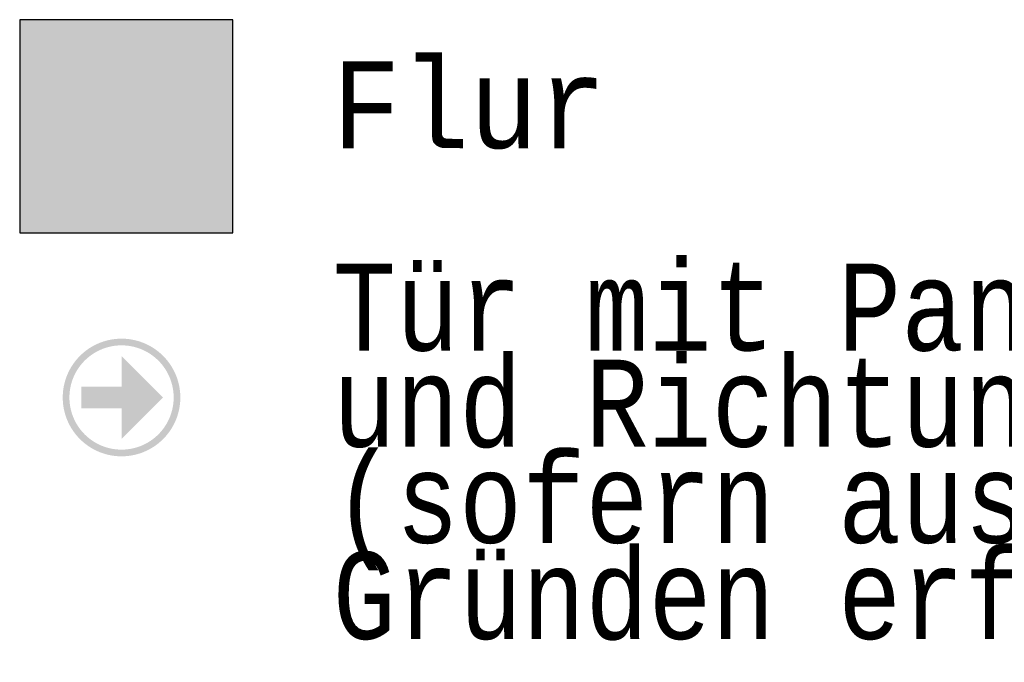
# Model space of a CAD drawing. Header units: metres. Extents: x -10.5 to 20.8, y -9 to 19.2.
# Tile 6 of 22: x -5.3526 to -5.3243, y -4.9916 to -4.9731. Entities that reach past the tile are written whole.
import ezdxf

# ---------------------------------------------------------------- set-up
doc = ezdxf.new("R2010")
doc.units = ezdxf.units.M
doc.linetypes.add('AUSGEZOGEN', pattern=[0])
doc.layers.add('XR$4$STANDARD', color=7, linetype='Continuous', lineweight=25)
doc.styles.add('LUCIDACONSOLE', font='LUCON.TTF')

msp = doc.modelspace()

# ---------------------------------------------------------------- hatches: boundary and pattern name
at = {"layer": 'XR$4$STANDARD', "linetype": 'AUSGEZOGEN', "lineweight": 70, "true_color": 0xc4ffc4}
msp.add_hatch(color=254, dxfattribs=at).paths.add_polyline_path([(-5.352591, -4.973142), (-5.352591, -4.979267), (-5.346466, -4.979267), (-5.346466, -4.973142)])
at = {"layer": 'XR$4$STANDARD', "linetype": 'AUSGEZOGEN', "lineweight": 13}
h = msp.add_hatch(color=6, dxfattribs=at)
h.paths.add_polyline_path([(-5.347973, -4.983996), (-5.347974, -4.983966), (-5.347974, -4.983937), (-5.347976, -4.983907), (-5.347977, -4.983878), (-5.34798, -4.983848), (-5.347983, -4.983819), (-5.347986, -4.98379), (-5.34799, -4.983761), (-5.347994, -4.983731), (-5.347999, -4.983702), (-5.348004, -4.983673), (-5.34801, -4.983644), (-5.348017, -4.983616), (-5.348024, -4.983587), (-5.348031, -4.983558), (-5.348039, -4.98353), (-5.348047, -4.983502), (-5.348056, -4.983473), (-5.348065, -4.983445), (-5.348075, -4.983418), (-5.348086, -4.98339), (-5.348096, -4.983363), (-5.348108, -4.983335), (-5.348119, -4.983308), (-5.348132, -4.983281), (-5.348144, -4.983255), (-5.348158, -4.983228), (-5.348171, -4.983202), (-5.348185, -4.983176), (-5.3482, -4.983151), (-5.348215, -4.983125), (-5.34823, -4.9831), (-5.348246, -4.983075), (-5.348262, -4.983051), (-5.348279, -4.983026), (-5.348296, -4.983002), (-5.348314, -4.982979), (-5.348332, -4.982955), (-5.34835, -4.982932), (-5.348369, -4.982909), (-5.348388, -4.982887), (-5.348407, -4.982865), (-5.348427, -4.982843), (-5.348448, -4.982822), (-5.348468, -4.982801), (-5.348489, -4.98278), (-5.348511, -4.98276), (-5.348533, -4.98274), (-5.348555, -4.98272), (-5.348577, -4.982701), (-5.3486, -4.982682), (-5.348623, -4.982664), (-5.348646, -4.982646), (-5.34867, -4.982628), (-5.348694, -4.982611), (-5.348718, -4.982595), (-5.348743, -4.982578), (-5.348768, -4.982562), (-5.348793, -4.982547), (-5.348818, -4.982532), (-5.348844, -4.982518), (-5.34887, -4.982503), (-5.348896, -4.98249), (-5.348923, -4.982477), (-5.348949, -4.982464), (-5.348976, -4.982452), (-5.349003, -4.98244), (-5.34903, -4.982429), (-5.349058, -4.982418), (-5.349085, -4.982408), (-5.349113, -4.982398), (-5.349141, -4.982388), (-5.349169, -4.982379), (-5.349198, -4.982371), (-5.349226, -4.982363), (-5.349255, -4.982356), (-5.349283, -4.982349), (-5.349312, -4.982343), (-5.349341, -4.982337), (-5.34937, -4.982331), (-5.349399, -4.982326), (-5.349428, -4.982322), (-5.349458, -4.982318), (-5.349487, -4.982315), (-5.349516, -4.982312), (-5.349546, -4.98231), (-5.349575, -4.982308), (-5.349604, -4.982307), (-5.349634, -4.982306), (-5.349663, -4.982306), (-5.349693, -4.982306), (-5.349722, -4.982307), (-5.349752, -4.982308), (-5.349781, -4.98231), (-5.349811, -4.982312), (-5.34984, -4.982315), (-5.349869, -4.982318), (-5.349899, -4.982322), (-5.349928, -4.982326), (-5.349957, -4.982331), (-5.349986, -4.982337), (-5.350015, -4.982343), (-5.350044, -4.982349), (-5.350072, -4.982356), (-5.350101, -4.982363), (-5.350129, -4.982371), (-5.350158, -4.982379), (-5.350186, -4.982388), (-5.350214, -4.982398), (-5.350242, -4.982408), (-5.350269, -4.982418), (-5.350297, -4.982429), (-5.350324, -4.98244), (-5.350351, -4.982452), (-5.350378, -4.982464), (-5.350404, -4.982477), (-5.350431, -4.98249), (-5.350457, -4.982503), (-5.350483, -4.982518), (-5.350509, -4.982532), (-5.350534, -4.982547), (-5.350559, -4.982562), (-5.350584, -4.982578), (-5.350609, -4.982595), (-5.350633, -4.982611), (-5.350657, -4.982628), (-5.350681, -4.982646), (-5.350704, -4.982664), (-5.350727, -4.982682), (-5.35075, -4.982701), (-5.350772, -4.98272), (-5.350794, -4.98274), (-5.350816, -4.98276), (-5.350838, -4.98278), (-5.350859, -4.982801), (-5.350879, -4.982822), (-5.3509, -4.982843), (-5.350919, -4.982865), (-5.350939, -4.982887), (-5.350958, -4.982909), (-5.350977, -4.982932), (-5.350995, -4.982955), (-5.351013, -4.982979), (-5.351031, -4.983002), (-5.351048, -4.983026), (-5.351065, -4.983051), (-5.351081, -4.983075), (-5.351097, -4.9831), (-5.351112, -4.983125), (-5.351127, -4.983151), (-5.351142, -4.983176), (-5.351156, -4.983202), (-5.351169, -4.983228), (-5.351183, -4.983255), (-5.351195, -4.983281), (-5.351207, -4.983308), (-5.351219, -4.983335), (-5.351231, -4.983363), (-5.351241, -4.98339), (-5.351252, -4.983418), (-5.351262, -4.983445), (-5.351271, -4.983473), (-5.35128, -4.983502), (-5.351288, -4.98353), (-5.351296, -4.983558), (-5.351303, -4.983587), (-5.35131, -4.983616), (-5.351317, -4.983644), (-5.351323, -4.983673), (-5.351328, -4.983702), (-5.351333, -4.983731), (-5.351337, -4.983761), (-5.351341, -4.98379), (-5.351344, -4.983819), (-5.351347, -4.983848), (-5.351349, -4.983878), (-5.351351, -4.983907), (-5.351353, -4.983937), (-5.351353, -4.983966), (-5.351354, -4.983996), (-5.351353, -4.984025), (-5.351353, -4.984055), (-5.351351, -4.984084), (-5.351349, -4.984114), (-5.351347, -4.984143), (-5.351344, -4.984172), (-5.351341, -4.984202), (-5.351337, -4.984231), (-5.351333, -4.98426), (-5.351328, -4.984289), (-5.351323, -4.984318), (-5.351317, -4.984347), (-5.35131, -4.984376), (-5.351303, -4.984405), (-5.351296, -4.984433), (-5.351288, -4.984462), (-5.35128, -4.98449), (-5.351271, -4.984518), (-5.351262, -4.984546), (-5.351252, -4.984574), (-5.351241, -4.984601), (-5.351231, -4.984629), (-5.351219, -4.984656), (-5.351207, -4.984683), (-5.351195, -4.98471), (-5.351183, -4.984737), (-5.351169, -4.984763), (-5.351156, -4.984789), (-5.351142, -4.984815), (-5.351127, -4.984841), (-5.351112, -4.984866), (-5.351097, -4.984891), (-5.351081, -4.984916), (-5.351065, -4.984941), (-5.351048, -4.984965), (-5.351031, -4.984989), (-5.351013, -4.985013), (-5.350995, -4.985036), (-5.350977, -4.985059), (-5.350958, -4.985082), (-5.350939, -4.985105), (-5.350919, -4.985127), (-5.3509, -4.985148), (-5.350879, -4.98517), (-5.350859, -4.985191), (-5.350838, -4.985211), (-5.350816, -4.985232), (-5.350794, -4.985252), (-5.350772, -4.985271), (-5.35075, -4.98529), (-5.350727, -4.985309), (-5.350704, -4.985328), (-5.350681, -4.985345), (-5.350657, -4.985363), (-5.350633, -4.98538), (-5.350609, -4.985397), (-5.350584, -4.985413), (-5.350559, -4.985429), (-5.350534, -4.985444), (-5.350509, -4.985459), (-5.350483, -4.985474), (-5.350457, -4.985488), (-5.350431, -4.985502), (-5.350404, -4.985515), (-5.350378, -4.985527), (-5.350351, -4.98554), (-5.350324, -4.985551), (-5.350297, -4.985563), (-5.350269, -4.985574), (-5.350242, -4.985584), (-5.350214, -4.985594), (-5.350186, -4.985603), (-5.350158, -4.985612), (-5.350129, -4.98562), (-5.350101, -4.985628), (-5.350072, -4.985636), (-5.350044, -4.985643), (-5.350015, -4.985649), (-5.349986, -4.985655), (-5.349957, -4.98566), (-5.349928, -4.985665), (-5.349899, -4.985669), (-5.349869, -4.985673), (-5.34984, -4.985677), (-5.349811, -4.985679), (-5.349781, -4.985682), (-5.349752, -4.985684), (-5.349722, -4.985685), (-5.349693, -4.985686), (-5.349663, -4.985686), (-5.349634, -4.985686), (-5.349604, -4.985685), (-5.349575, -4.985684), (-5.349546, -4.985682), (-5.349516, -4.985679), (-5.349487, -4.985677), (-5.349458, -4.985673), (-5.349428, -4.985669), (-5.349399, -4.985665), (-5.34937, -4.98566), (-5.349341, -4.985655), (-5.349312, -4.985649), (-5.349283, -4.985643), (-5.349255, -4.985636), (-5.349226, -4.985628), (-5.349198, -4.98562), (-5.349169, -4.985612), (-5.349141, -4.985603), (-5.349113, -4.985594), (-5.349085, -4.985584), (-5.349058, -4.985574), (-5.34903, -4.985563), (-5.349003, -4.985551), (-5.348976, -4.98554), (-5.348949, -4.985527), (-5.348923, -4.985515), (-5.348896, -4.985502), (-5.34887, -4.985488), (-5.348844, -4.985474), (-5.348818, -4.985459), (-5.348793, -4.985444), (-5.348768, -4.985429), (-5.348743, -4.985413), (-5.348718, -4.985397), (-5.348694, -4.98538), (-5.34867, -4.985363), (-5.348646, -4.985345), (-5.348623, -4.985328), (-5.3486, -4.985309), (-5.348577, -4.98529), (-5.348555, -4.985271), (-5.348533, -4.985252), (-5.348511, -4.985232), (-5.348489, -4.985211), (-5.348468, -4.985191), (-5.348448, -4.98517), (-5.348427, -4.985148), (-5.348407, -4.985127), (-5.348388, -4.985105), (-5.348369, -4.985082), (-5.34835, -4.985059), (-5.348332, -4.985036), (-5.348314, -4.985013), (-5.348296, -4.984989), (-5.348279, -4.984965), (-5.348262, -4.984941), (-5.348246, -4.984916), (-5.34823, -4.984891), (-5.348215, -4.984866), (-5.3482, -4.984841), (-5.348185, -4.984815), (-5.348171, -4.984789), (-5.348158, -4.984763), (-5.348144, -4.984737), (-5.348132, -4.98471), (-5.348119, -4.984683), (-5.348108, -4.984656), (-5.348096, -4.984629), (-5.348086, -4.984601), (-5.348075, -4.984574), (-5.348065, -4.984546), (-5.348056, -4.984518), (-5.348047, -4.98449), (-5.348039, -4.984462), (-5.348031, -4.984433), (-5.348024, -4.984405), (-5.348017, -4.984376), (-5.34801, -4.984347), (-5.348004, -4.984318), (-5.347999, -4.984289), (-5.347994, -4.98426), (-5.34799, -4.984231), (-5.347986, -4.984202), (-5.347983, -4.984172), (-5.34798, -4.984143), (-5.347977, -4.984114), (-5.347976, -4.984084), (-5.347974, -4.984055), (-5.347974, -4.984025)])
h.paths.add_polyline_path([(-5.348166, -4.98397), (-5.348166, -4.983996), (-5.348166, -4.984022), (-5.348166, -4.984048), (-5.348168, -4.984074), (-5.348169, -4.9841), (-5.348171, -4.984126), (-5.348174, -4.984152), (-5.348177, -4.984178), (-5.34818, -4.984204), (-5.348184, -4.98423), (-5.348188, -4.984256), (-5.348193, -4.984282), (-5.348198, -4.984307), (-5.348204, -4.984333), (-5.34821, -4.984358), (-5.348217, -4.984383), (-5.348224, -4.984409), (-5.348231, -4.984434), (-5.348239, -4.984459), (-5.348247, -4.984483), (-5.348256, -4.984508), (-5.348265, -4.984533), (-5.348275, -4.984557), (-5.348285, -4.984581), (-5.348295, -4.984605), (-5.348306, -4.984629), (-5.348317, -4.984652), (-5.348329, -4.984676), (-5.348341, -4.984699), (-5.348353, -4.984722), (-5.348366, -4.984745), (-5.34838, -4.984767), (-5.348393, -4.984789), (-5.348407, -4.984812), (-5.348422, -4.984833), (-5.348436, -4.984855), (-5.348452, -4.984876), (-5.348467, -4.984897), (-5.348483, -4.984918), (-5.348499, -4.984938), (-5.348516, -4.984959), (-5.348533, -4.984978), (-5.34855, -4.984998), (-5.348568, -4.985017), (-5.348586, -4.985036), (-5.348604, -4.985055), (-5.348623, -4.985073), (-5.348642, -4.985091), (-5.348661, -4.985109), (-5.348681, -4.985126), (-5.348701, -4.985143), (-5.348721, -4.98516), (-5.348741, -4.985176), (-5.348762, -4.985192), (-5.348783, -4.985208), (-5.348804, -4.985223), (-5.348826, -4.985238), (-5.348848, -4.985252), (-5.34887, -4.985266), (-5.348892, -4.98528), (-5.348915, -4.985293), (-5.348937, -4.985306), (-5.34896, -4.985318), (-5.348983, -4.98533), (-5.349007, -4.985342), (-5.34903, -4.985353), (-5.349054, -4.985364), (-5.349078, -4.985375), (-5.349102, -4.985385), (-5.349127, -4.985394), (-5.349151, -4.985403), (-5.349176, -4.985412), (-5.349201, -4.98542), (-5.349226, -4.985428), (-5.349251, -4.985436), (-5.349276, -4.985443), (-5.349301, -4.985449), (-5.349327, -4.985455), (-5.349352, -4.985461), (-5.349378, -4.985466), (-5.349403, -4.985471), (-5.349429, -4.985475), (-5.349455, -4.985479), (-5.349481, -4.985482), (-5.349507, -4.985485), (-5.349533, -4.985488), (-5.349559, -4.98549), (-5.349585, -4.985492), (-5.349611, -4.985493), (-5.349637, -4.985493), (-5.349663, -4.985494), (-5.34969, -4.985493), (-5.349716, -4.985493), (-5.349742, -4.985492), (-5.349768, -4.98549), (-5.349794, -4.985488), (-5.34982, -4.985485), (-5.349846, -4.985482), (-5.349872, -4.985479), (-5.349898, -4.985475), (-5.349924, -4.985471), (-5.349949, -4.985466), (-5.349975, -4.985461), (-5.35, -4.985455), (-5.350026, -4.985449), (-5.350051, -4.985443), (-5.350076, -4.985436), (-5.350101, -4.985428), (-5.350126, -4.98542), (-5.350151, -4.985412), (-5.350176, -4.985403), (-5.3502, -4.985394), (-5.350225, -4.985385), (-5.350249, -4.985375), (-5.350273, -4.985364), (-5.350297, -4.985353), (-5.35032, -4.985342), (-5.350344, -4.98533), (-5.350367, -4.985318), (-5.35039, -4.985306), (-5.350412, -4.985293), (-5.350435, -4.98528), (-5.350457, -4.985266), (-5.350479, -4.985252), (-5.350501, -4.985238), (-5.350523, -4.985223), (-5.350544, -4.985208), (-5.350565, -4.985192), (-5.350586, -4.985176), (-5.350606, -4.98516), (-5.350626, -4.985143), (-5.350646, -4.985126), (-5.350666, -4.985109), (-5.350685, -4.985091), (-5.350704, -4.985073), (-5.350723, -4.985055), (-5.350741, -4.985036), (-5.350759, -4.985017), (-5.350777, -4.984998), (-5.350794, -4.984978), (-5.350811, -4.984959), (-5.350828, -4.984938), (-5.350844, -4.984918), (-5.35086, -4.984897), (-5.350875, -4.984876), (-5.350891, -4.984855), (-5.350905, -4.984833), (-5.35092, -4.984812), (-5.350934, -4.984789), (-5.350947, -4.984767), (-5.350961, -4.984745), (-5.350974, -4.984722), (-5.350986, -4.984699), (-5.350998, -4.984676), (-5.35101, -4.984652), (-5.351021, -4.984629), (-5.351032, -4.984605), (-5.351042, -4.984581), (-5.351052, -4.984557), (-5.351062, -4.984533), (-5.351071, -4.984508), (-5.35108, -4.984483), (-5.351088, -4.984459), (-5.351096, -4.984434), (-5.351103, -4.984409), (-5.35111, -4.984383), (-5.351117, -4.984358), (-5.351123, -4.984333), (-5.351129, -4.984307), (-5.351134, -4.984282), (-5.351139, -4.984256), (-5.351143, -4.98423), (-5.351147, -4.984204), (-5.35115, -4.984178), (-5.351153, -4.984152), (-5.351156, -4.984126), (-5.351158, -4.9841), (-5.351159, -4.984074), (-5.35116, -4.984048), (-5.351161, -4.984022), (-5.351161, -4.983996), (-5.351161, -4.98397), (-5.35116, -4.983943), (-5.351159, -4.983917), (-5.351158, -4.983891), (-5.351156, -4.983865), (-5.351153, -4.983839), (-5.35115, -4.983813), (-5.351147, -4.983787), (-5.351143, -4.983761), (-5.351139, -4.983736), (-5.351134, -4.98371), (-5.351129, -4.983684), (-5.351123, -4.983659), (-5.351117, -4.983633), (-5.35111, -4.983608), (-5.351103, -4.983583), (-5.351096, -4.983558), (-5.351088, -4.983533), (-5.35108, -4.983508), (-5.351071, -4.983483), (-5.351062, -4.983459), (-5.351052, -4.983435), (-5.351042, -4.98341), (-5.351032, -4.983386), (-5.351021, -4.983363), (-5.35101, -4.983339), (-5.350998, -4.983316), (-5.350986, -4.983292), (-5.350974, -4.98327), (-5.350961, -4.983247), (-5.350947, -4.983224), (-5.350934, -4.983202), (-5.35092, -4.98318), (-5.350905, -4.983158), (-5.350891, -4.983137), (-5.350875, -4.983115), (-5.35086, -4.983094), (-5.350844, -4.983074), (-5.350828, -4.983053), (-5.350811, -4.983033), (-5.350794, -4.983013), (-5.350777, -4.982993), (-5.350759, -4.982974), (-5.350741, -4.982955), (-5.350723, -4.982937), (-5.350704, -4.982918), (-5.350685, -4.9829), (-5.350666, -4.982883), (-5.350646, -4.982865), (-5.350626, -4.982848), (-5.350606, -4.982832), (-5.350586, -4.982815), (-5.350565, -4.982799), (-5.350544, -4.982784), (-5.350523, -4.982769), (-5.350501, -4.982754), (-5.350479, -4.982739), (-5.350457, -4.982725), (-5.350435, -4.982712), (-5.350412, -4.982698), (-5.35039, -4.982686), (-5.350367, -4.982673), (-5.350344, -4.982661), (-5.35032, -4.982649), (-5.350297, -4.982638), (-5.350273, -4.982627), (-5.350249, -4.982617), (-5.350225, -4.982607), (-5.3502, -4.982597), (-5.350176, -4.982588), (-5.350151, -4.982579), (-5.350126, -4.982571), (-5.350101, -4.982563), (-5.350076, -4.982556), (-5.350051, -4.982549), (-5.350026, -4.982542), (-5.35, -4.982536), (-5.349975, -4.982531), (-5.349949, -4.982525), (-5.349924, -4.982521), (-5.349898, -4.982516), (-5.349872, -4.982512), (-5.349846, -4.982509), (-5.34982, -4.982506), (-5.349794, -4.982504), (-5.349768, -4.982501), (-5.349742, -4.9825), (-5.349716, -4.982499), (-5.34969, -4.982498), (-5.349663, -4.982498), (-5.349637, -4.982498), (-5.349611, -4.982499), (-5.349585, -4.9825), (-5.349559, -4.982501), (-5.349533, -4.982504), (-5.349507, -4.982506), (-5.349481, -4.982509), (-5.349455, -4.982512), (-5.349429, -4.982516), (-5.349403, -4.982521), (-5.349378, -4.982525), (-5.349352, -4.982531), (-5.349327, -4.982536), (-5.349301, -4.982542), (-5.349276, -4.982549), (-5.349251, -4.982556), (-5.349226, -4.982563), (-5.349201, -4.982571), (-5.349176, -4.982579), (-5.349151, -4.982588), (-5.349127, -4.982597), (-5.349102, -4.982607), (-5.349078, -4.982617), (-5.349054, -4.982627), (-5.34903, -4.982638), (-5.349007, -4.982649), (-5.348983, -4.982661), (-5.34896, -4.982673), (-5.348937, -4.982686), (-5.348915, -4.982698), (-5.348892, -4.982712), (-5.34887, -4.982725), (-5.348848, -4.982739), (-5.348826, -4.982754), (-5.348804, -4.982769), (-5.348783, -4.982784), (-5.348762, -4.982799), (-5.348741, -4.982815), (-5.348721, -4.982832), (-5.348701, -4.982848), (-5.348681, -4.982865), (-5.348661, -4.982883), (-5.348642, -4.9829), (-5.348623, -4.982918), (-5.348604, -4.982937), (-5.348586, -4.982955), (-5.348568, -4.982974), (-5.34855, -4.982993), (-5.348533, -4.983013), (-5.348516, -4.983033), (-5.348499, -4.983053), (-5.348483, -4.983074), (-5.348467, -4.983094), (-5.348452, -4.983115), (-5.348436, -4.983137), (-5.348422, -4.983158), (-5.348407, -4.98318), (-5.348393, -4.983202), (-5.34838, -4.983224), (-5.348366, -4.983247), (-5.348353, -4.98327), (-5.348341, -4.983292), (-5.348329, -4.983316), (-5.348317, -4.983339), (-5.348306, -4.983363), (-5.348295, -4.983386), (-5.348285, -4.98341), (-5.348275, -4.983435), (-5.348265, -4.983459), (-5.348256, -4.983483), (-5.348247, -4.983508), (-5.348239, -4.983533), (-5.348231, -4.983558), (-5.348224, -4.983583), (-5.348217, -4.983608), (-5.34821, -4.983633), (-5.348204, -4.983659), (-5.348198, -4.983684), (-5.348193, -4.98371), (-5.348188, -4.983736), (-5.348184, -4.983761), (-5.34818, -4.983787), (-5.348177, -4.983813), (-5.348174, -4.983839), (-5.348171, -4.983865), (-5.348169, -4.983891), (-5.348168, -4.983917), (-5.348166, -4.983943)], flags=16)
msp.add_hatch(color=6, dxfattribs=at).paths.add_polyline_path([(-5.349663, -4.982802), (-5.349663, -4.983681), (-5.350815, -4.983681), (-5.350815, -4.98431), (-5.349663, -4.98431), (-5.349663, -4.98519), (-5.34847, -4.983996)])

# ---------------------------------------------------------------- linework, layer by layer
at = {"layer": 'XR$4$STANDARD', "color": 3, "linetype": 'AUSGEZOGEN', "lineweight": 25}
for p, q in [((-5.346466, -4.973142), (-5.352591, -4.973142)), ((-5.352591, -4.973142), (-5.352591, -4.979267)), ((-5.346466, -4.979267), (-5.346466, -4.973142)), ((-5.352591, -4.979267), (-5.346466, -4.979267))]:
    msp.add_line(p, q, dxfattribs=at)

# ---------------------------------------------------------------- texts
at = {"layer": 'XR$4$STANDARD', "color": 0, "linetype": 'AUSGEZOGEN', "lineweight": 25, "insert": (-5.343606, -4.976871), "char_height": 0.0025, "width": 0.00944977, "attachment_point": 7, "style": 'LUCIDACONSOLE'}
msp.add_mtext('\\W0.93;Flur', dxfattribs=at)
at = {"layer": 'XR$4$STANDARD', "color": 0, "linetype": 'AUSGEZOGEN', "lineweight": 25, "insert": (-5.343596, -4.98015), "char_height": 0.0025, "width": 0.06115697, "attachment_point": 1, "line_spacing_factor": 0.662651, "style": 'LUCIDACONSOLE'}
msp.add_mtext('{\\fLucida Console|i0|b0;\\H0.002500;\\W0.857143;\\C7;Tür mit Panikschloss}\\P{\\fLucida Console|i0|b0;\\H0.002500;\\W0.857143;\\C7;und Richtungsangabe}\\P{\\fLucida Console|i0|b0;\\H0.002500;\\W0.857143;\\C7;(sofern aus organisatorischen}\\P{\\fLucida Console|i0|b0;\\H0.002500;\\W0.857143;\\C7;Gründen erforderlich)}\\P', dxfattribs=at)

doc.saveas('drawing.dxf')
